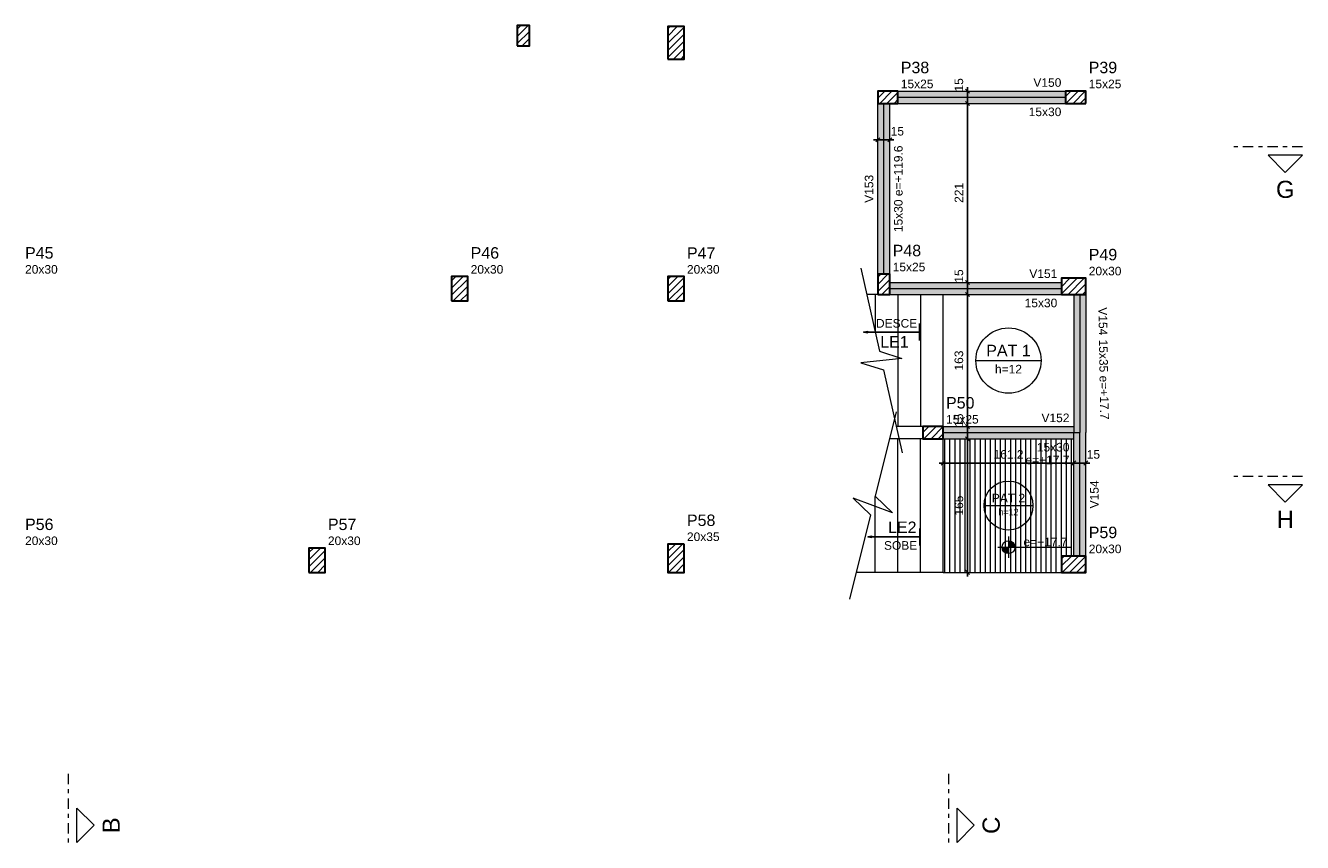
# Model space of a CAD drawing. Header units: millimetres. Extents: x 0 to 119, y 0 to 84.
# Tile 6 of 9: x 59 to 91, y 22 to 42. Entities that reach past the tile are written whole.
import ezdxf

# ---------------------------------------------------------------- set-up
doc = ezdxf.new("R2010")
doc.units = ezdxf.units.MM
doc.header["$MEASUREMENT"] = 0
doc.linetypes.add('DASHDOT', pattern=[2.54, 1.27, -0.635, 0, -0.635])
doc.linetypes.add('NULL', pattern=[0])
doc.layers.get('0').update_dxf_attribs({"lineweight": 18})
for name, color, linetype, lineweight in [('FO-Cortes', 9, 'DASHDOT', 5), ('FO-Cotas', 5, 'Continuous', 5), ('FO-Eixos', 5, 'Continuous', 5), ('FO-Hachura laje com elevação positiva', 252, 'Continuous', 5), ('FO-Hachura pilar que passa', 19, 'Continuous', 5), ('FO-Hachura viga', 43, 'Continuous', 5), ('FO-Hachuras das lajes', 1, 'Continuous', 20), ('FO-Pilares', 4, 'Continuous', 30), ('FO-Textos das lajes', 3, 'Continuous', 20), ('FO-Textos das vigas', 7, 'Continuous', 5), ('FO-Textos dos pilares', 7, 'Continuous', 5), ('FO-Vigas', 1, 'Continuous', 20)]:
    doc.layers.add(name, color=color, linetype=linetype, lineweight=lineweight)
doc.styles.add('Arial', font='txt')
doc.dimstyles.get("Standard").update_dxf_attribs({"dimtxt": 0.18, "dimasz": 0.18, "dimexe": 0.18, "dimexo": 0.0625, "dimgap": 0.09, "dimtad": 0, "dimtih": 1, "dimtoh": 1, "dimdec": 4, "dimzin": 0, "dimdsep": 46, "dimtxsty": 'Standard', "dimcen": 0.09, "dimadec": 0, "dimazin": 0, "dimtfac": 1, "dimtdec": 4, "dimtofl": 0, "dimtmove": 0, "dimatfit": 3, "dimfxl": 1, "dimtolj": 1, "dimtzin": 0, "dimarcsym": 0})
doc.dimstyles.new('UM_50.000000', dxfattribs={"dimtxt": 0.18, "dimasz": 0.1, "dimexe": 0.1, "dimexo": 0.2, "dimgap": 0, "dimtad": 1, "dimtih": 1, "dimtoh": 1, "dimdec": 1, "dimlfac": 50, "dimzin": 0, "dimdsep": 46, "dimtxsty": 'Standard', "dimcen": 0.09, "dimdle": 0.1, "dimadec": 1, "dimazin": 2, "dimtfac": 1, "dimtdec": 4, "dimtofl": 0, "dimtmove": 0, "dimatfit": 3, "dimfxl": 1, "dimtolj": 1, "dimarcsym": 0})

# ---------------------------------------------------------------- blocks, each defined once
blk = doc.blocks.new('_Oblique')
at = {"color": 0, "linetype": 'ByBlock', "lineweight": -2}
blk.add_line((-0.5, -0.5), (0.5, 0.5), dxfattribs=at)
blk = doc.blocks.new('*D6')
at = {"layer": 'Defpoints', "color": 0}
for p in [(81.958, 31.031), (85.181, 31.031), (85.181, 31.031)]:
    blk.add_point(p, dxfattribs=at)
at = {"layer": 'FO-Cotas', "color": 0, "lineweight": -2}
blk.add_line((81.858, 31.031), (85.281, 31.031), dxfattribs=at)
at = {"layer": 'FO-Cotas', "color": 0, "lineweight": -2, "xscale": 0.1, "yscale": 0.1, "zscale": 0.1, "rotation": 180}
blk.add_blockref('_Oblique', (81.958, 31.031), dxfattribs=at)
at = {"layer": 'FO-Cotas', "color": 0, "lineweight": -2, "xscale": 0.1, "yscale": 0.1, "zscale": 0.1}
blk.add_blockref('_Oblique', (85.181, 31.031), dxfattribs=at)
at = {"layer": 'FO-Cotas', "color": 7, "insert": (83.57, 31.242), "char_height": 0.2118, "attachment_point": 5, "rotation": 0.0057, "style": 'Arial'}
blk.add_mtext('\\A1;161.2', dxfattribs=at)
blk = doc.blocks.new('*D7')
at = {"layer": 'Defpoints', "color": 0}
for p in [(85.181, 31.031), (85.481, 31.031), (85.481, 31.031)]:
    blk.add_point(p, dxfattribs=at)
at = {"layer": 'FO-Cotas', "color": 0, "lineweight": -2}
blk.add_line((85.081, 31.031), (85.581, 31.031), dxfattribs=at)
at = {"layer": 'FO-Cotas', "color": 0, "lineweight": -2, "xscale": 0.1, "yscale": 0.1, "zscale": 0.1, "rotation": 180}
blk.add_blockref('_Oblique', (85.181, 31.031), dxfattribs=at)
at = {"layer": 'FO-Cotas', "color": 0, "lineweight": -2, "xscale": 0.1, "yscale": 0.1, "zscale": 0.1}
blk.add_blockref('_Oblique', (85.481, 31.031), dxfattribs=at)
at = {"layer": 'FO-Cotas', "color": 7, "insert": (85.667, 31.242), "char_height": 0.2118, "attachment_point": 5, "rotation": 0.0057, "style": 'Arial'}
blk.add_mtext('\\A1;15', dxfattribs=at)
blk = doc.blocks.new('*D8')
at = {"layer": 'Defpoints', "color": 0}
for p in [(80.341, 39.011), (80.641, 39.011), (80.641, 39.011)]:
    blk.add_point(p, dxfattribs=at)
at = {"layer": 'FO-Cotas', "color": 0, "lineweight": -2}
blk.add_line((80.241, 39.011), (80.741, 39.011), dxfattribs=at)
at = {"layer": 'FO-Cotas', "color": 0, "lineweight": -2, "xscale": 0.1, "yscale": 0.1, "zscale": 0.1, "rotation": 180}
blk.add_blockref('_Oblique', (80.341, 39.011), dxfattribs=at)
at = {"layer": 'FO-Cotas', "color": 0, "lineweight": -2, "xscale": 0.1, "yscale": 0.1, "zscale": 0.1}
blk.add_blockref('_Oblique', (80.641, 39.011), dxfattribs=at)
at = {"layer": 'FO-Cotas', "color": 7, "insert": (80.826, 39.222), "char_height": 0.2118, "attachment_point": 5, "rotation": 0.0057, "style": 'Arial'}
blk.add_mtext('\\A1;15', dxfattribs=at)
blk = doc.blocks.new('*D9')
at = {"layer": 'Defpoints', "color": 0}
for p in [(82.558, 31.631), (82.558, 31.631), (82.558, 28.331)]:
    blk.add_point(p, dxfattribs=at)
at = {"layer": 'FO-Cotas', "color": 0, "lineweight": -2}
blk.add_line((82.558, 28.231), (82.558, 31.731), dxfattribs=at)
at = {"layer": 'FO-Cotas', "color": 0, "lineweight": -2, "xscale": 0.1, "yscale": 0.1, "zscale": 0.1}
for p, rotation in [((82.558, 31.631), 90), ((82.558, 28.331), 270)]:
    blk.add_blockref('_Oblique', p, dxfattribs=dict(at, rotation=rotation))
at = {"layer": 'FO-Cotas', "color": 7, "insert": (82.346, 29.981), "char_height": 0.2118, "attachment_point": 5, "rotation": 90, "style": 'Arial'}
blk.add_mtext('\\A1;165', dxfattribs=at)
blk = doc.blocks.new('*D10')
at = {"layer": 'Defpoints', "color": 0}
for p in [(82.558, 31.931), (82.558, 31.931), (82.558, 31.631)]:
    blk.add_point(p, dxfattribs=at)
at = {"layer": 'FO-Cotas', "color": 0, "lineweight": -2}
blk.add_line((82.558, 31.531), (82.558, 32.031), dxfattribs=at)
at = {"layer": 'FO-Cotas', "color": 0, "lineweight": -2, "xscale": 0.1, "yscale": 0.1, "zscale": 0.1}
for p, rotation in [((82.558, 31.931), 90), ((82.558, 31.631), 270)]:
    blk.add_blockref('_Oblique', p, dxfattribs=dict(at, rotation=rotation))
at = {"layer": 'FO-Cotas', "color": 7, "insert": (82.346, 32.088), "char_height": 0.2118, "attachment_point": 5, "rotation": 90, "style": 'Arial'}
blk.add_mtext('\\A1;15', dxfattribs=at)
blk = doc.blocks.new('*D11')
at = {"layer": 'Defpoints', "color": 0}
for p in [(82.558, 35.191), (82.558, 35.191), (82.558, 31.931)]:
    blk.add_point(p, dxfattribs=at)
at = {"layer": 'FO-Cotas', "color": 0, "lineweight": -2}
blk.add_line((82.558, 31.831), (82.558, 35.291), dxfattribs=at)
at = {"layer": 'FO-Cotas', "color": 0, "lineweight": -2, "xscale": 0.1, "yscale": 0.1, "zscale": 0.1}
for p, rotation in [((82.558, 35.191), 90), ((82.558, 31.931), 270)]:
    blk.add_blockref('_Oblique', p, dxfattribs=dict(at, rotation=rotation))
at = {"layer": 'FO-Cotas', "color": 7, "insert": (82.346, 33.561), "char_height": 0.2118, "attachment_point": 5, "rotation": 90, "style": 'Arial'}
blk.add_mtext('\\A1;163', dxfattribs=at)
blk = doc.blocks.new('*D12')
at = {"layer": 'Defpoints', "color": 0}
for p in [(82.558, 35.491), (82.558, 35.491), (82.558, 35.191)]:
    blk.add_point(p, dxfattribs=at)
at = {"layer": 'FO-Cotas', "color": 0, "lineweight": -2}
blk.add_line((82.558, 35.091), (82.558, 35.591), dxfattribs=at)
at = {"layer": 'FO-Cotas', "color": 0, "lineweight": -2, "xscale": 0.1, "yscale": 0.1, "zscale": 0.1}
for p, rotation in [((82.558, 35.491), 90), ((82.558, 35.191), 270)]:
    blk.add_blockref('_Oblique', p, dxfattribs=dict(at, rotation=rotation))
at = {"layer": 'FO-Cotas', "color": 7, "insert": (82.346, 35.648), "char_height": 0.2118, "attachment_point": 5, "rotation": 90, "style": 'Arial'}
blk.add_mtext('\\A1;15', dxfattribs=at)
blk = doc.blocks.new('*D13')
at = {"layer": 'Defpoints', "color": 0}
for p in [(82.558, 39.911), (82.558, 39.911), (82.558, 35.491)]:
    blk.add_point(p, dxfattribs=at)
at = {"layer": 'FO-Cotas', "color": 0, "lineweight": -2}
blk.add_line((82.558, 35.391), (82.558, 40.011), dxfattribs=at)
at = {"layer": 'FO-Cotas', "color": 0, "lineweight": -2, "xscale": 0.1, "yscale": 0.1, "zscale": 0.1}
for p, rotation in [((82.558, 39.911), 90), ((82.558, 35.491), 270)]:
    blk.add_blockref('_Oblique', p, dxfattribs=dict(at, rotation=rotation))
at = {"layer": 'FO-Cotas', "color": 7, "insert": (82.346, 37.701), "char_height": 0.2118, "attachment_point": 5, "rotation": 90, "style": 'Arial'}
blk.add_mtext('\\A1;221', dxfattribs=at)
blk = doc.blocks.new('*D14')
at = {"layer": 'Defpoints', "color": 0}
for p in [(82.558, 40.211), (82.558, 40.211), (82.558, 39.911)]:
    blk.add_point(p, dxfattribs=at)
at = {"layer": 'FO-Cotas', "color": 0, "lineweight": -2}
blk.add_line((82.558, 39.811), (82.558, 40.311), dxfattribs=at)
at = {"layer": 'FO-Cotas', "color": 0, "lineweight": -2, "xscale": 0.1, "yscale": 0.1, "zscale": 0.1}
for p, rotation in [((82.558, 40.211), 90), ((82.558, 39.911), 270)]:
    blk.add_blockref('_Oblique', p, dxfattribs=dict(at, rotation=rotation))
at = {"layer": 'FO-Cotas', "color": 7, "insert": (82.346, 40.368), "char_height": 0.2118, "attachment_point": 5, "rotation": 90, "style": 'Arial'}
blk.add_mtext('\\A1;15', dxfattribs=at)

msp = doc.modelspace()

# ---------------------------------------------------------------- hatches: boundary and pattern name
at = {"layer": 'FO-Hachura laje com elevação positiva', "linetype": 'Continuous'}
h = msp.add_hatch(dxfattribs=at)
h.set_pattern_fill('LINE', color=252, angle=90, style=0)
h.paths.add_polyline_path([(85.1814, 28.7306), (85.1814, 31.6306), (81.958, 31.6306), (81.958, 28.3306), (84.8814, 28.3306), (84.8814, 28.7306), (85.1814, 28.7306)])
h = msp.add_hatch(dxfattribs=at)
h.set_pattern_fill('LINE', color=252, angle=90, style=0)
h.paths.add_polyline_path([(85.1814, 28.7306), (85.1814, 31.6306), (81.958, 31.6306), (81.958, 28.3306), (84.8814, 28.3306), (84.8814, 28.7306), (85.1814, 28.7306)])
at = {"layer": 'FO-Hachura pilar que passa', "linetype": 'Continuous'}
h = msp.add_hatch(dxfattribs=at)
h.set_pattern_fill('ANSI31', color=19, style=0)
h.paths.add_polyline_path([(71.4408, 41.3328), (71.5908, 41.3328), (71.7408, 41.3328), (71.7408, 41.5828), (71.7408, 41.8328), (71.5908, 41.8328), (71.4408, 41.8328), (71.4408, 41.5828)])
h = msp.add_hatch(dxfattribs=at)
h.set_pattern_fill('ANSI31', color=19, style=0)
h.paths.add_polyline_path([(75.1608, 41.0058), (75.3608, 41.0058), (75.5608, 41.0058), (75.5608, 41.4058), (75.5608, 41.8058), (75.3608, 41.8058), (75.1608, 41.8058), (75.1608, 41.4058)])
h = msp.add_hatch(dxfattribs=at)
h.set_pattern_fill('ANSI31', color=19, style=0)
h.paths.add_polyline_path([(80.8408, 39.9106), (80.8408, 40.0606), (80.8408, 40.2106), (80.5908, 40.2106), (80.3408, 40.2106), (80.3408, 40.0606), (80.3408, 39.9106), (80.5908, 39.9106)])
h = msp.add_hatch(dxfattribs=at)
h.set_pattern_fill('ANSI31', color=19, style=0)
h.paths.add_polyline_path([(85.4808, 39.9106), (85.4808, 40.0606), (85.4808, 40.2106), (85.2308, 40.2106), (84.9808, 40.2106), (84.9808, 40.0606), (84.9808, 39.9106), (85.2308, 39.9106)])
h = msp.add_hatch(dxfattribs=at)
h.set_pattern_fill('ANSI31', color=19, style=0)
h.paths.add_polyline_path([(69.8208, 35.0328), (70.0208, 35.0328), (70.2208, 35.0328), (70.2208, 35.3328), (70.2208, 35.6328), (70.0208, 35.6328), (69.8208, 35.6328), (69.8208, 35.3328)])
h = msp.add_hatch(dxfattribs=at)
h.set_pattern_fill('ANSI31', color=19, style=0)
h.paths.add_polyline_path([(75.1608, 35.0328), (75.3608, 35.0328), (75.5608, 35.0328), (75.5608, 35.3328), (75.5608, 35.6328), (75.3608, 35.6328), (75.1608, 35.6328), (75.1608, 35.3328)])
h = msp.add_hatch(dxfattribs=at)
h.set_pattern_fill('ANSI31', color=19, style=0)
h.paths.add_polyline_path([(80.3408, 35.191), (80.4908, 35.191), (80.6408, 35.191), (80.6408, 35.441), (80.6408, 35.691), (80.4908, 35.691), (80.3408, 35.691), (80.3408, 35.441)])
h = msp.add_hatch(dxfattribs=at)
h.set_pattern_fill('ANSI31', color=19, style=0)
h.paths.add_polyline_path([(85.4812, 35.191), (85.4812, 35.391), (85.4812, 35.591), (85.1812, 35.591), (84.8812, 35.591), (84.8812, 35.391), (84.8812, 35.191), (85.1812, 35.191)])
h = msp.add_hatch(dxfattribs=at)
h.set_pattern_fill('ANSI31', color=19, style=0)
h.paths.add_polyline_path([(81.458, 31.9306), (81.458, 31.7806), (81.458, 31.6306), (81.708, 31.6306), (81.958, 31.6306), (81.958, 31.7806), (81.958, 31.9306), (81.708, 31.9306)])
h = msp.add_hatch(dxfattribs=at)
h.set_pattern_fill('ANSI31', color=19, style=0)
h.paths.add_polyline_path([(75.5608, 29.0306), (75.3608, 29.0306), (75.1608, 29.0306), (75.1608, 28.6806), (75.1608, 28.3306), (75.3608, 28.3306), (75.5608, 28.3306), (75.5608, 28.6806)])
h = msp.add_hatch(dxfattribs=at)
h.set_pattern_fill('ANSI31', color=19, style=0)
h.paths.add_polyline_path([(66.297, 28.3306), (66.497, 28.3306), (66.697, 28.3306), (66.697, 28.6306), (66.697, 28.9306), (66.497, 28.9306), (66.297, 28.9306), (66.297, 28.6306)])
h = msp.add_hatch(dxfattribs=at)
h.set_pattern_fill('ANSI31', color=19, style=0)
h.paths.add_polyline_path([(84.8814, 28.7306), (84.8814, 28.5306), (84.8814, 28.3306), (85.1814, 28.3306), (85.4814, 28.3306), (85.4814, 28.5306), (85.4814, 28.7306), (85.1814, 28.7306)])
at = {"layer": 'FO-Hachura viga', "linetype": 'Continuous'}
for points in [[(84.9808, 40.2106), (84.9808, 40.2106), (80.8408, 40.2106), (80.8408, 39.9106), (84.9808, 39.9106), (84.9808, 40.2106)], [(80.6406, 39.9106), (80.6406, 39.9106), (80.3408, 39.9106), (80.3408, 35.691), (80.6406, 35.691), (80.6406, 39.9106)], [(84.8812, 35.491), (84.8812, 35.491), (80.6408, 35.491), (80.6408, 35.191), (84.8812, 35.191), (84.8812, 35.491)], [(85.4812, 31.7808), (85.4812, 31.7808), (85.4812, 35.191), (85.1812, 35.191), (85.1814, 31.7806), (85.4812, 31.7808)], [(85.3314, 31.7806), (85.3314, 31.7806), (85.1812, 31.9306), (81.958, 31.9306), (81.958, 31.6306), (85.1814, 31.6306), (85.3314, 31.7806)], [(85.4814, 31.7806), (85.4814, 31.7806), (85.1814, 31.7806), (85.1814, 28.7306), (85.4814, 28.7306), (85.4814, 31.7806)]]:
    msp.add_hatch(color=43, dxfattribs=at).paths.add_polyline_path(points)
at = {"layer": 'FO-Textos das lajes', "linetype": 'Continuous'}
for points in [[(83.5697, 28.9527), (83.7286, 28.9527), (83.7232, 28.9938), (83.7073, 29.0321), (83.682, 29.065), (83.6491, 29.0902), (83.6108, 29.1061), (83.5697, 29.1115), (83.5697, 28.9527)], [(83.5697, 28.9527), (83.4109, 28.9527), (83.4163, 28.9116), (83.4321, 28.8732), (83.4574, 28.8403), (83.4903, 28.8151), (83.5286, 28.7992), (83.5697, 28.7938), (83.5697, 28.9527)]]:
    msp.add_hatch(color=3, dxfattribs=at).paths.add_polyline_path(points)

# ---------------------------------------------------------------- linework, layer by layer
at = {"layer": 'FO-Cortes', "ltscale": 0.2}
for p, q in [((90.8282, 38.8411), (89.1338, 38.8411)), ((90.8282, 30.6998), (89.1338, 30.6998)), ((60.3559, 23.356), (60.3559, 21.6616)), ((82.0892, 23.356), (82.0892, 21.6616))]:
    msp.add_line(p, q, dxfattribs=at)
at = {"layer": 'FO-Cortes', "linetype": 'Continuous', "ltscale": 0.2}
for p, q in [((79.9246, 35.8431), (80.3821, 33.789)), ((80.3821, 33.789), (80.9398, 33.6138)), ((80.9398, 33.6138), (79.9261, 33.5078)), ((79.9261, 33.5078), (80.4838, 33.3325)), ((80.4838, 33.3325), (80.9413, 31.2785)), ((80.8005, 32.2906), (80.2796, 30.2116)), ((80.7074, 29.7975), (79.7361, 30.1636)), ((79.7361, 30.1636), (80.1639, 29.7496)), ((80.2796, 30.2116), (80.7074, 29.7975)), ((80.1639, 29.7496), (79.643, 27.6706))]:
    msp.add_line(p, q, dxfattribs=at)
for points in [[(90.8282, 38.6293), (89.981, 38.6293), (90.4046, 38.2057), (90.8282, 38.6293)], [(90.8282, 30.488), (89.981, 30.488), (90.4046, 30.0644), (90.8282, 30.488)], [(60.5677, 21.6616), (60.5677, 22.5088), (60.9913, 22.0852), (60.5677, 21.6616)], [(82.301, 21.6616), (82.301, 22.5088), (82.7246, 22.0852), (82.301, 21.6616)]]:
    msp.add_lwpolyline(points, close=True, dxfattribs=at)
at = {"layer": 'FO-Eixos'}
for p, q in [((80.8408, 40.0606), (84.9808, 40.0606)), ((80.4908, 35.691), (80.4908, 39.9106)), ((80.6408, 35.341), (84.8812, 35.341)), ((85.3312, 35.191), (85.3314, 31.7806)), ((81.958, 31.7806), (85.3314, 31.7806)), ((85.3314, 28.7306), (85.3314, 31.7806))]:
    msp.add_line(p, q, dxfattribs=at)
at = {"layer": 'FO-Hachuras das lajes', "linetype": 'Continuous'}
for p, q in [((80.6408, 35.191), (80.0699, 35.191)), ((80.278, 35.191), (80.278, 34.2564)), ((80.838, 35.191), (80.838, 31.9306)), ((81.398, 35.191), (81.398, 31.9306)), ((81.958, 31.9306), (80.7961, 31.9306)), ((81.958, 31.6306), (80.6352, 31.6306)), ((80.838, 28.3306), (80.838, 31.6306)), ((81.398, 28.3306), (81.398, 31.6306)), ((80.278, 28.3306), (80.278, 30.2051)), ((81.958, 28.3306), (79.8084, 28.3306))]:
    msp.add_line(p, q, dxfattribs=at)
at = {"layer": 'FO-Pilares'}
for points in [[(71.4408, 41.3328), (71.5908, 41.3328), (71.7408, 41.3328), (71.7408, 41.5828), (71.7408, 41.8328), (71.5908, 41.8328), (71.4408, 41.8328), (71.4408, 41.5828), (71.4408, 41.3328)], [(75.1608, 41.0058), (75.3608, 41.0058), (75.5608, 41.0058), (75.5608, 41.4058), (75.5608, 41.8058), (75.3608, 41.8058), (75.1608, 41.8058), (75.1608, 41.4058), (75.1608, 41.0058)], [(80.8408, 39.9106), (80.8408, 40.0606), (80.8408, 40.2106), (80.5908, 40.2106), (80.3408, 40.2106), (80.3408, 40.0606), (80.3408, 39.9106), (80.5908, 39.9106), (80.8408, 39.9106)], [(85.4808, 39.9106), (85.4808, 40.0606), (85.4808, 40.2106), (85.2308, 40.2106), (84.9808, 40.2106), (84.9808, 40.0606), (84.9808, 39.9106), (85.2308, 39.9106), (85.4808, 39.9106)], [(69.8208, 35.0328), (70.0208, 35.0328), (70.2208, 35.0328), (70.2208, 35.3328), (70.2208, 35.6328), (70.0208, 35.6328), (69.8208, 35.6328), (69.8208, 35.3328), (69.8208, 35.0328)], [(75.1608, 35.0328), (75.3608, 35.0328), (75.5608, 35.0328), (75.5608, 35.3328), (75.5608, 35.6328), (75.3608, 35.6328), (75.1608, 35.6328), (75.1608, 35.3328), (75.1608, 35.0328)], [(80.3408, 35.191), (80.4908, 35.191), (80.6408, 35.191), (80.6408, 35.441), (80.6408, 35.691), (80.4908, 35.691), (80.3408, 35.691), (80.3408, 35.441), (80.3408, 35.191)], [(85.4812, 35.191), (85.4812, 35.391), (85.4812, 35.591), (85.1812, 35.591), (84.8812, 35.591), (84.8812, 35.391), (84.8812, 35.191), (85.1812, 35.191), (85.4812, 35.191)], [(81.458, 31.9306), (81.458, 31.7806), (81.458, 31.6306), (81.708, 31.6306), (81.958, 31.6306), (81.958, 31.7806), (81.958, 31.9306), (81.708, 31.9306), (81.458, 31.9306)], [(75.5608, 29.0306), (75.3608, 29.0306), (75.1608, 29.0306), (75.1608, 28.6806), (75.1608, 28.3306), (75.3608, 28.3306), (75.5608, 28.3306), (75.5608, 28.6806), (75.5608, 29.0306)], [(66.297, 28.3306), (66.497, 28.3306), (66.697, 28.3306), (66.697, 28.6306), (66.697, 28.9306), (66.497, 28.9306), (66.297, 28.9306), (66.297, 28.6306), (66.297, 28.3306)], [(84.8814, 28.7306), (84.8814, 28.5306), (84.8814, 28.3306), (85.1814, 28.3306), (85.4814, 28.3306), (85.4814, 28.5306), (85.4814, 28.7306), (85.1814, 28.7306), (84.8814, 28.7306)]]:
    msp.add_lwpolyline(points, close=True, dxfattribs=at)
at = {"layer": 'FO-Textos das lajes', "linetype": 'Continuous'}
for p, q in [((81.3703, 34.0525), (81.3703, 34.4761)), ((81.3703, 34.0525), (81.3703, 34.4761)), ((81.3703, 29.416), (81.3703, 28.9924)), ((81.3703, 29.416), (81.3703, 28.9924))]:
    msp.add_line(p, q, dxfattribs=at)
at = {"layer": 'FO-Textos das lajes'}
for p, q in [((82.764, 33.5608), (84.3754, 33.5608)), ((82.9654, 29.9806), (84.174, 29.9806)), ((83.5697, 29.2174), (83.5697, 28.6879)), ((83.305, 28.9527), (83.8345, 28.9527)), ((83.8345, 28.9527), (85.1351, 28.9527))]:
    msp.add_line(p, q, dxfattribs=at)
for centre, radius in [((83.5697, 33.5608), 0.8057), ((83.5697, 29.9806), 0.6043), ((83.5697, 28.9527), 0.1588)]:
    msp.add_circle(centre, radius, dxfattribs=at)
at = {"layer": 'FO-Vigas'}
for p, q in [((80.8408, 40.2106), (84.9808, 40.2106)), ((80.3408, 35.691), (80.3408, 39.9106)), ((80.6408, 35.691), (80.6408, 39.9106)), ((80.8408, 39.9106), (84.9808, 39.9106)), ((80.6408, 35.491), (84.8812, 35.491)), ((80.6408, 35.191), (84.8812, 35.191)), ((81.958, 35.191), (84.8812, 35.191)), ((81.958, 31.9306), (81.958, 35.191)), ((85.1813, 35.191), (85.1814, 31.7806)), ((85.4813, 35.191), (85.4814, 31.7806)), ((81.958, 31.9306), (85.1814, 31.9306)), ((81.958, 28.3306), (81.958, 31.6306)), ((81.958, 31.6306), (85.1814, 31.6306)), ((85.1814, 28.7306), (85.1814, 31.7806)), ((85.4814, 28.7306), (85.4814, 31.7806)), ((81.958, 28.3306), (84.8814, 28.3306))]:
    msp.add_line(p, q, dxfattribs=at)

# ---------------------------------------------------------------- texts
at = {"layer": 'FO-Cortes', "linetype": 'NULL', "ltscale": 0.2, "char_height": 0.4236, "attachment_point": 8, "line_spacing_factor": 0.798, "style": 'Arial'}
for s, insert, width in [('G', (90.4042, 37.5704), 0.902285), ('H', (90.4042, 29.4294), 0.837715)]:
    msp.add_mtext(s, dxfattribs=dict(at, insert=insert, width=width))
at = {"layer": 'FO-Cortes', "linetype": 'NULL', "ltscale": 0.2, "char_height": 0.4236, "attachment_point": 8, "rotation": 90.00021, "line_spacing_factor": 0.798, "style": 'Arial'}
for s, insert, width in [('B', (61.6266, 22.0848), 0.773711), ('C', (83.3596, 22.0848), 0.837715)]:
    msp.add_mtext(s, dxfattribs=dict(at, insert=insert, width=width))
at = {"layer": 'FO-Textos das lajes', "linetype": 'NULL', "line_spacing_factor": 0.798, "style": 'Arial'}
for s, insert, char_height, width, attachment_point in [('DESCE', (81.3172, 34.3707), 0.2118, 1.998281, 9), ('LE1', (81.1052, 33.883), 0.2824, 1.387852, 9), ('PAT 1', (83.5692, 33.667), 0.2824, 2.167471, 8), ('h=12', (83.5692, 33.2427), 0.2118, 1.306416, 8), ('PAT 2', (83.5702, 30.0597), 0.2118, 1.611709, 8), ('h=12', (83.5702, 29.7422), 0.15885, 0.991074, 8), ('LE2', (81.2992, 29.303), 0.2824, 1.387852, 9), ('SOBE', (81.3172, 28.8867), 0.2118, 1.611709, 9), ('e=+17.7', (83.9402, 28.9737), 0.2118, 2.128838, 7)]:
    msp.add_mtext(s, dxfattribs=dict(at, insert=insert, char_height=char_height, width=width, attachment_point=attachment_point))
at = {"layer": 'FO-Textos das vigas', "linetype": 'NULL', "char_height": 0.2118, "attachment_point": 9, "line_spacing_factor": 0.798, "style": 'Arial'}
for s, insert, width in [('V150', (84.8752, 40.3167), 1.354561), ('15x30', (84.8752, 39.5927), 1.580273), ('V151', (84.7752, 35.5967), 1.354561), ('15x30', (84.7752, 34.8737), 1.580273), ('V152', (85.0752, 32.0367), 1.354561), ('15x30', (85.0752, 31.3127), 1.580273), ('e=+17.7', (85.0752, 30.9957), 2.128838)]:
    msp.add_mtext(s, dxfattribs=dict(at, insert=insert, width=width))
at = {"layer": 'FO-Textos das vigas', "linetype": 'NULL', "char_height": 0.2118, "line_spacing_factor": 0.798, "style": 'Arial'}
for s, insert, width, attachment_point, rotation in [('15x30 e=+119.6', (80.9583, 37.8008), 4.192822, 8, 90.00021), ('V153', (80.2353, 37.8008), 1.354561, 8, 90.00021), ('V154', (85.7991, 34.182), 1.354561, 9, 271.00247), ('15x35 e=+17.7', (85.7991, 34.076), 3.870254, 7, 271.00247), ('V154', (85.7993, 30.2558), 1.354561, 8, 90.00021)]:
    msp.add_mtext(s, dxfattribs=dict(at, insert=insert, width=width, attachment_point=attachment_point, rotation=rotation))
at = {"layer": 'FO-Textos dos pilares', "linetype": 'NULL', "attachment_point": 7, "line_spacing_factor": 0.798, "style": 'Arial'}
for s, insert, char_height, width in [('P38', (80.9112, 40.652), 0.2824, 1.387852), ('P39', (85.5512, 40.652), 0.2824, 1.387852), ('15x25', (80.9112, 40.2817), 0.2118, 1.580273), ('15x25', (85.5512, 40.2817), 0.2118, 1.580273), ('P45', (59.2892, 36.074), 0.2824, 1.387852), ('P46', (70.2912, 36.074), 0.2824, 1.387852), ('P47', (75.6312, 36.074), 0.2824, 1.387852), ('P48', (80.7112, 36.132), 0.2824, 1.387852), ('P49', (85.5522, 36.032), 0.2824, 1.387852), ('20x30', (59.2892, 35.7037), 0.2118, 1.580273), ('20x30', (70.2912, 35.7037), 0.2118, 1.580273), ('20x30', (75.6312, 35.7037), 0.2118, 1.580273), ('15x25', (80.7112, 35.7617), 0.2118, 1.580273), ('20x30', (85.5522, 35.6617), 0.2118, 1.580273), ('P50', (82.0282, 32.372), 0.2824, 1.387852), ('15x25', (82.0282, 32.0017), 0.2118, 1.580273), ('P56', (59.2892, 29.372), 0.2824, 1.387852), ('P57', (66.7672, 29.372), 0.2824, 1.387852), ('P58', (75.6312, 29.472), 0.2824, 1.387852), ('20x35', (75.6312, 29.1017), 0.2118, 1.580273), ('P59', (85.5522, 29.172), 0.2824, 1.387852), ('20x30', (59.2892, 29.0017), 0.2118, 1.580273), ('20x30', (66.7672, 29.0017), 0.2118, 1.580273), ('20x30', (85.5522, 28.8017), 0.2118, 1.580273)]:
    msp.add_mtext(s, dxfattribs=dict(at, insert=insert, char_height=char_height, width=width))

# ---------------------------------------------------------------- dimensions: what is measured, and where the dimension line sits
at = {"layer": 'FO-Cotas'}
for base, p1, p2, picture, middle in [((82.558, 40.2106), (82.558, 39.9106), (82.558, 40.2106), '*D14', (82.3462, 40.3679)), ((82.558, 39.9106), (82.558, 35.491), (82.558, 39.9106), '*D13', (82.3462, 37.7008)), ((82.558, 35.491), (82.558, 35.191), (82.558, 35.491), '*D12', (82.3462, 35.6483)), ((82.558, 35.191), (82.558, 31.9306), (82.558, 35.191), '*D11', (82.3462, 33.5608)), ((82.558, 31.9306), (82.558, 31.6306), (82.558, 31.9306), '*D10', (82.3462, 32.0879)), ((82.558, 31.6306), (82.558, 28.3306), (82.558, 31.6306), '*D9', (82.3462, 29.9806))]:
    dim = msp.add_linear_dim(base=base, p1=p1, p2=p2, angle=90, dimstyle='UM_50.000000', override={"dimtxt": 0.2118, "dimasz": 0.1, "dimexe": 0.1, "dimexo": 0.2, "dimtad": 1, "dimtih": 0, "dimtoh": 0, "dimdec": 1, "dimlfac": 50, "dimzin": 8, "dimtxsty": 'Arial', "dimblk": 'Oblique', "dimblk1": 'Oblique', "dimblk2": 'Oblique', "dimsah": 1, "dimdle": 0.1, "dimse1": 1, "dimse2": 1, "dimclrt": 7, "dimadec": 1, "dimazin": 3, "dimtmove": 2, "dimldrblk": 'Oblique'}, dxfattribs=at)
    dim.commit()
    dim.dimension.update_dxf_attribs({"geometry": picture, "text_midpoint": middle, "dimtype": 160, "text_rotation": 90})
for base, p1, p2, picture, middle in [((80.6408, 39.0106), (80.3408, 39.0106), (80.6408, 39.0106), '*D8', (80.8261, 39.2224)), ((85.1814, 31.0306), (81.958, 31.0306), (85.1814, 31.0306), '*D6', (83.5697, 31.2424)), ((85.4814, 31.0306), (85.1814, 31.0306), (85.4814, 31.0306), '*D7', (85.6667, 31.2424))]:
    dim = msp.add_linear_dim(base=base, p1=p1, p2=p2, dimstyle='UM_50.000000', override={"dimtxt": 0.2118, "dimasz": 0.1, "dimexe": 0.1, "dimexo": 0.2, "dimtad": 1, "dimtih": 0, "dimtoh": 0, "dimdec": 1, "dimlfac": 50, "dimzin": 8, "dimtxsty": 'Arial', "dimblk": 'Oblique', "dimblk1": 'Oblique', "dimblk2": 'Oblique', "dimsah": 1, "dimdle": 0.1, "dimse1": 1, "dimse2": 1, "dimclrt": 7, "dimadec": 1, "dimazin": 3, "dimtmove": 2, "dimldrblk": 'Oblique'}, dxfattribs=at)
    dim.commit()
    dim.dimension.update_dxf_attribs({"geometry": picture, "text_midpoint": middle, "dimtype": 160, "text_rotation": 0.00573})

# ---------------------------------------------------------------- leaders
at = {"layer": 'FO-Textos das lajes', "linetype": 'Continuous'}
for points in [[(79.9936, 34.2643), (81.3703, 34.2643)], [(80.0995, 29.2042), (81.3703, 29.2042)]]:
    msp.add_leader(points, dimstyle='Standard', override={"dimasz": 0.1, "dimldrblk": 'Closed'}, dxfattribs=at)

doc.saveas('drawing.dxf')
